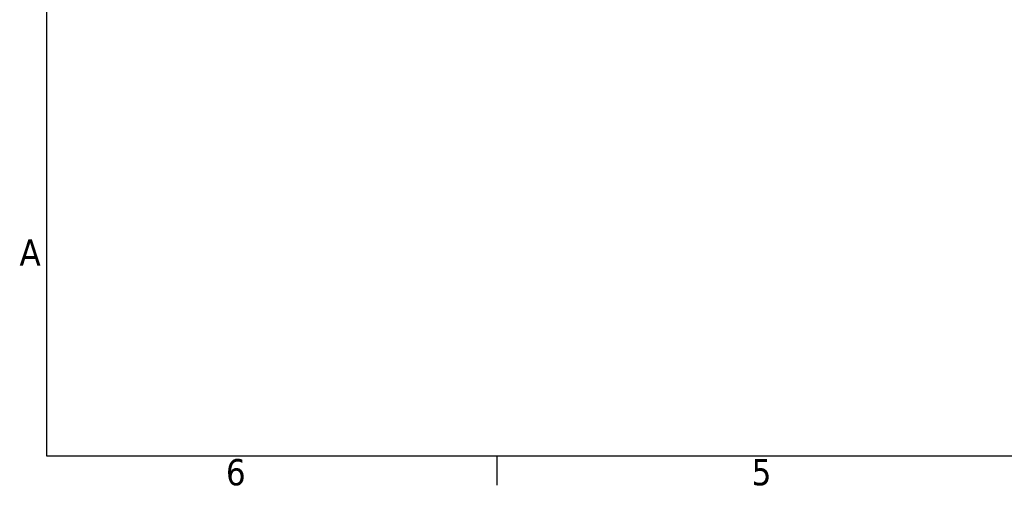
# Model space of a CAD drawing. Header units: millimetres. Extents: x 0 to 420, y 0 to 297.
# Tile 1 of 15: x 6 to 138, y 6 to 68. Entities that reach past the tile are written whole.
import ezdxf

# ---------------------------------------------------------------- set-up
doc = ezdxf.new("R2010")
doc.units = ezdxf.units.MM
doc.layers.get('0').update_dxf_attribs({"lineweight": 25})
doc.layers.add('Geometria schizzo (ISO)', color=7, linetype='Continuous', lineweight=25)
doc.layers.add('Simbolo (ISO)', color=7, linetype='Continuous', lineweight=25)
doc.styles.add('DEFAULT-ISO', font='TAHOMA.TTF')

# ---------------------------------------------------------------- blocks, each defined once
blk = doc.blocks.new('Bordi Default Border')
at = {"layer": 'Geometria schizzo (ISO)'}
blk.add_line((70, 10), (70, 6.1), dxfattribs=at)
at = {"layer": 'Geometria schizzo (ISO)', "flags": 128}
blk.add_lwpolyline([(10, 10), (10, 287), (410, 287), (410, 10), (10, 10)], dxfattribs=at)
at = {"layer": 'Simbolo (ISO)', "char_height": 3.5, "attachment_point": 7, "style": 'DEFAULT-ISO'}
for s, insert in [('A', (6.36, 35.38)), ('6', (33.88, 6.03)), ('5', (103.98, 6.03))]:
    blk.add_mtext(s, dxfattribs=dict(at, insert=insert))

msp = doc.modelspace()

# ---------------------------------------------------------------- block references
msp.add_blockref('Bordi Default Border', (0, 0))

doc.saveas('drawing.dxf')
